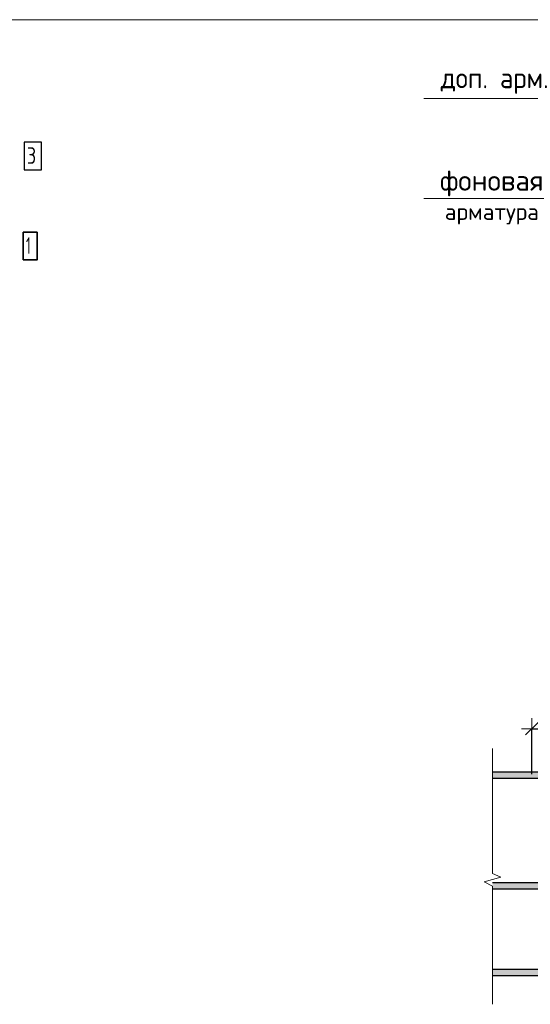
# Model space of a CAD drawing. Header units: metres. Extents: x -38 to 89, y -15 to 21.
# Tile 121 of 129: x 75.087 to 76.009, y 6.683 to 8.462. Entities that reach past the tile are written whole.
import ezdxf

# ---------------------------------------------------------------- set-up
doc = ezdxf.new("R2010")
doc.units = ezdxf.units.M
doc.header["$PDMODE"] = 65
for name, color, linetype, lineweight in [('XR$6$Арм. стержнями нижней зоны', 180, 'Continuous', 35), ('XR$6$Арм.стержн. Арматура края', 96, 'Continuous', 35), ('XR$6$Размерная линия_ общее', 7, 'Continuous', 13)]:
    doc.layers.add(name, color=color, linetype=linetype, lineweight=lineweight)
doc.layers.add('XR$6$Арм.стержн.ниж.зоны Х', color=7, linetype='Continuous', lineweight=35, true_color=0xc600c6)
doc.styles.add('ARIAL', font='arial.ttf')
doc.styles.add('ISOCPEUR', font='txt')
doc.dimstyles.new('DIMSTYLE_9', dxfattribs={"dimtxt": 0.033, "dimasz": 0.0375, "dimexe": 0, "dimexo": 0, "dimgap": 0.0165, "dimtad": 2, "dimdec": 0, "dimlfac": 1000, "dimrnd": 1, "dimzin": 12, "dimdsep": 46, "dimtxsty": 'ISOCPEUR', "dimblk1": 'ALL_ML_STRICH', "dimblk2": 'ALL_ML_STRICH', "dimsah": 1, "dimcen": 0, "dimclrd": 7, "dimclre": 256, "dimclrt": 7, "dimadec": 0, "dimazin": 0, "dimtfac": 1, "dimtdec": 0, "dimtix": 1, "dimtmove": 2, "dimatfit": 3, "dimfxl": 0, "dimtzin": 0, "dimlwd": 0, "dimlwe": -3, "dimarcsym": 0})

# ---------------------------------------------------------------- blocks, each defined once
blk = doc.blocks.new('ALL_ML_STRICH')
at = {"color": 0, "linetype": 'ByBlock', "lineweight": -2}
for p, q in [((0, -0.5), (0, 0.5)), ((-1, 0), (0.5, 0)), ((-0.3, -0.3), (0.3, 0.3))]:
    blk.add_line(p, q, dxfattribs=at)
blk = doc.blocks.new('*D741')
at = {"layer": 'DEFPOINTS', "color": 7, "linetype": 'Continuous', "lineweight": 13, "transparency": 33554687}
for p in [(76.0122, 7.1808), (76.4182, 7.1027), (76.0122, 7.0837)]:
    blk.add_point(p, dxfattribs=at)
at = {"layer": 'XR$6$Размерная линия_ общее', "color": 253, "linetype": 'Continuous', "lineweight": -2, "true_color": 0xa0a0a0, "transparency": 33554687}
for p, q in [((76.0122, 7.0987), (76.0122, 7.1808)), ((76.4182, 7.1177), (76.4182, 7.1808))]:
    blk.add_line(p, q, dxfattribs=at)
at = {"layer": 'XR$6$Размерная линия_ общее', "color": 7, "linetype": 'Continuous', "lineweight": -2, "transparency": 33554687}
blk.add_line((76.0122, 7.1808), (76.4182, 7.1808), dxfattribs=at)
at = {"layer": 'XR$6$Размерная линия_ общее', "color": 7, "linetype": 'Continuous', "lineweight": 13, "transparency": 33554687, "xscale": 0.0375, "yscale": 0.0375, "zscale": 0.0375, "rotation": 180}
blk.add_blockref('ALL_ML_STRICH', (76.0122, 7.1808), dxfattribs=at)
at = {"layer": 'XR$6$Размерная линия_ общее', "color": 7, "linetype": 'Continuous', "lineweight": 13, "transparency": 33554687, "xscale": 0.0375, "yscale": 0.0375, "zscale": 0.0375}
blk.add_blockref('ALL_ML_STRICH', (76.4182, 7.1808), dxfattribs=at)
at = {"layer": 'XR$6$Размерная линия_ общее', "color": 7, "linetype": 'Continuous', "lineweight": 13, "transparency": 33554687, "insert": (76.1822, 7.2238), "char_height": 0.033, "width": 0.00165, "attachment_point": 1, "line_spacing_factor": 0.60241, "style": 'ISOCPEUR'}
blk.add_mtext('500', dxfattribs=at)
blk = doc.blocks.new('ЭЛЕМЕНТ_УЗОРА_2')
at = {"color": 7, "linetype": 'Continuous', "lineweight": 13, "transparency": 33554687}
blk.add_line((75.9412, 6.6827), (75.9412, 6.6827), dxfattribs=at)
blk.add_lwpolyline([(75.9412, 7.1452), (75.9412, 6.919), (75.9562, 6.9126), (75.9262, 6.9038), (75.9412, 6.8964), (75.9412, 6.6827)], dxfattribs=at)

msp = doc.modelspace()

# ---------------------------------------------------------------- hatches: boundary and pattern name
at = {"linetype": 'Continuous', "lineweight": 13, "true_color": 0xc8c8c8, "transparency": 33554687}
for points in [[(75.9412, 7.0907), (76.4182, 7.0907), (76.4182, 7.1027), (75.9412, 7.1027)], [(75.9412, 6.8907), (77.0972, 6.8907), (77.0972, 6.9027), (75.9412, 6.9027)], [(75.9412, 6.7341), (76.4182, 6.7341), (76.4182, 6.7461), (75.9412, 6.7461)]]:
    msp.add_hatch(color=9, dxfattribs=at).paths.add_polyline_path(points)

# ---------------------------------------------------------------- linework, layer by layer
at = {"color": 7, "linetype": 'Continuous', "lineweight": 13, "transparency": 33554687}
msp.add_line((70.2106, 8.4622), (88.7106, 8.4622), dxfattribs=at)
msp.add_line((70.2106, 8.4622), (88.7106, 8.4622), dxfattribs=at)
for points in [[(75.8169, 8.3196), (76.1005, 8.3196), (76.142, 8.2422)], [(75.8169, 8.1392), (76.1039, 8.1392), (76.169, 8.2362)]]:
    msp.add_lwpolyline(points, dxfattribs=at)
at = {"layer": 'XR$6$Арм. стержнями нижней зоны', "color": 7, "linetype": 'Continuous', "lineweight": 35, "transparency": 33554687}
msp.add_lwpolyline([(75.0935, 8.028), (75.1185, 8.028), (75.1185, 8.078), (75.0935, 8.078), (75.0935, 8.028)], dxfattribs=at)
at = {"layer": 'XR$6$Арм.стержн. Арматура края', "color": 7, "linetype": 'Continuous', "lineweight": 25, "transparency": 33554687}
msp.add_lwpolyline([(75.0953, 8.1907), (75.1263, 8.1907), (75.1263, 8.2407), (75.0953, 8.2407), (75.0953, 8.1907)], dxfattribs=at)
at = {"layer": 'XR$6$Арм.стержн.ниж.зоны Х', "color": 7, "linetype": 'Continuous', "lineweight": 25, "transparency": 33554687}
for points in [[(75.9412, 7.1027), (76.4182, 7.1027), (76.4182, 7.0907), (75.9412, 7.0907)], [(75.9412, 6.9027), (77.0972, 6.9027), (77.0972, 6.8907), (75.9412, 6.8907)], [(75.9412, 6.7461), (76.4182, 6.7461), (76.4182, 6.7341), (75.9412, 6.7341)]]:
    msp.add_lwpolyline(points, dxfattribs=at)

# ---------------------------------------------------------------- block references
at = {"color": 7, "linetype": 'Continuous', "lineweight": 13, "transparency": 33554687}
msp.add_blockref('ЭЛЕМЕНТ_УЗОРА_2', (0, 0), dxfattribs=at)

# ---------------------------------------------------------------- texts
at = {"color": 7, "linetype": 'Continuous', "lineweight": 13, "transparency": 33554687, "insert": (75.9549, 8.3521), "char_height": 0.0375, "width": 0.228103, "attachment_point": 5, "style": 'ISOCPEUR'}
msp.add_mtext('\\A1;{\\fISOCPEUR|i0|b0;\\H0.037500;\\W1.000000;\\C7;доп. арм.}\\P', dxfattribs=at)
at = {"color": 7, "linetype": 'Continuous', "lineweight": 13, "transparency": 33554687, "insert": (75.9399, 8.1906), "char_height": 0.0375, "width": 0.226924, "attachment_point": 2, "line_spacing_factor": 0.963855, "style": 'ARIAL'}
msp.add_mtext('\\A1;{\\fISOCPEUR|i0|b0;\\H0.037500;\\W1.000000;\\C7;фоновая}\\P{\\fISOCPEUR|i0|b0;\\H0.030000;\\W1.000000;\\C7;арматура}\\P', dxfattribs=at)
at = {"layer": 'XR$6$Арм. стержнями нижней зоны', "color": 7, "linetype": 'Continuous', "lineweight": 25, "transparency": 33554687, "insert": (75.0985, 8.039), "char_height": 0.03, "width": 0.023333, "attachment_point": 7, "style": 'ISOCPEUR'}
msp.add_mtext('\\W0.56;1', dxfattribs=at)
at = {"layer": 'XR$6$Арм.стержн. Арматура края', "color": 7, "linetype": 'Continuous', "lineweight": 25, "transparency": 33554687, "insert": (75.1003, 8.2017), "char_height": 0.03, "width": 0.032641, "attachment_point": 7, "style": 'ISOCPEUR'}
msp.add_mtext('\\W0.78;3', dxfattribs=at)

# ---------------------------------------------------------------- dimensions: what is measured, and where the dimension line sits
at = {"layer": 'XR$6$Размерная линия_ общее', "color": 7, "linetype": 'Continuous', "lineweight": 13, "transparency": 33554687}
dim = msp.add_linear_dim(base=(76.4182, 7.1808), p1=(76.0122, 7.0987), p2=(76.4182, 7.1177), text='500', dimstyle='DIMSTYLE_9', override={"dimpost": '<>', "dimclrd": 7, "dimclre": 253, "dimclrt": 7, "dimlwd": 0, "dimlwe": 65533}, dxfattribs=at)
dim.commit()
dim.dimension.update_dxf_attribs({"geometry": '*D741', "text_midpoint": (76.2152, 7.1973), "dimtype": 160})

doc.saveas('drawing.dxf')
